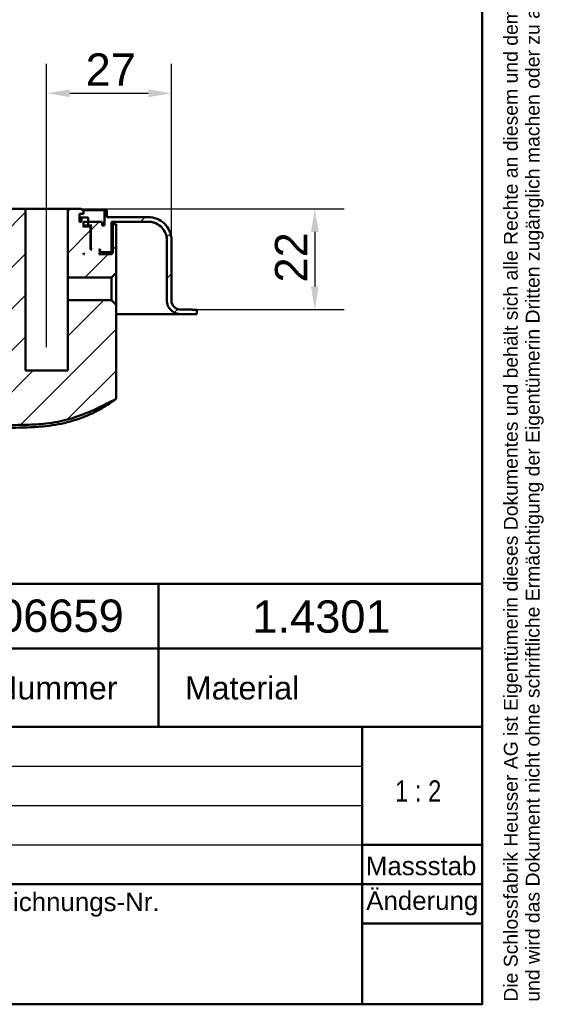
# Model space of a CAD drawing. Header units: millimetres. Extents: x 20 to 833, y 20 to 574.
# Tile 9 of 17: x 720 to 833, y 20 to 233. Entities that reach past the tile are written whole.
import ezdxf
from ezdxf.enums import TextEntityAlignment as Align

# ---------------------------------------------------------------- set-up
doc = ezdxf.new("R2010")
doc.units = ezdxf.units.MM
doc.header["$LTSCALE"] = 2
for name, color, linetype, lineweight in [('Bemaßungen(DIN)', 7, 'Continuous', 25), ('Mittellinie(DIN)', 7, 'Continuous', 25), ('Sichtbare Kanten(DIN)', 7, 'Continuous', 50), ('Skizziergeometrie(DIN)', 7, 'Continuous', 50), ('Skizzierlinie(DIN)', 7, 'Continuous', 25), ('Symbole(DIN)', 7, 'Continuous', 25)]:
    doc.layers.add(name, color=color, linetype=linetype, lineweight=lineweight)
doc.layers.add('Schraffur', color=179, linetype='Continuous', lineweight=9, true_color=0x1e1e47)
doc.styles.add('Aktuell-DIN', font='arial.ttf')
doc.styles.add('STANDARD-DIN~0', font='arial.ttf')
doc.styles.add('Textstil10', font='arial.ttf')
doc.styles.add('Textstil41', font='arial.ttf', dxfattribs={"width": 0.8})
doc.styles.add('Textstil83', font='arial.ttf', dxfattribs={"width": 0.8})
doc.dimstyles.new('CAD-LAN', dxfattribs={"dimscale": 2, "dimtxt": 3.5, "dimasz": 2.5, "dimexe": 3.175, "dimexo": 0, "dimgap": 0.8, "dimtad": 1, "dimrnd": 1e-08, "dimtxsty": 'STANDARD-DIN~0', "dimcen": 0.09, "dimdle": 10, "dimclrd": 250, "dimclre": 250, "dimclrt": 250, "dimadec": 0, "dimazin": 2, "dimtfac": 1, "dimtmove": 0, "dimatfit": 3, "dimfxl": 1, "dimtolj": 1, "dimtzin": 0, "dimlwd": 25, "dimlwe": 25, "dimarcsym": 0})

# ---------------------------------------------------------------- blocks, each defined once
blk = doc.blocks.new('Ränder Standardrahmen')
at = {"layer": 'Skizziergeometrie(DIN)', "flags": 128}
blk.add_lwpolyline([(10, 10), (10, 287), (410, 287), (410, 10), (10, 10)], dxfattribs=at)
blk = doc.blocks.new('Schriftfelder Heusser')
at = {"layer": 'Skizziergeometrie(DIN)'}
for p, q in [((101, 236.92), (291, 236.92)), ((256, 229.92), (256, 236.92)), ((291, 236.92), (291, 229.92)), ((101, 229.92), (291, 229.92)), ((256, 229.92), (256, 221.42)), ((291, 229.92), (291, 191.42)), ((101, 221.42), (291, 221.42)), ((278, 221.42), (278, 191.42)), ((278, 208.67), (291, 208.67)), ((101, 204.42), (291, 204.42)), ((278, 200.17), (291, 200.17)), ((291, 191.42), (101, 191.42))]:
    blk.add_line(p, q, dxfattribs=at)
at = {"layer": 'Skizzierlinie(DIN)'}
for p, q in [((162.35, 217.17), (278, 217.17)), ((162.35, 212.92), (278, 212.92)), ((162.35, 208.67), (278, 208.67))]:
    blk.add_line(p, q, dxfattribs=at)
at = {"layer": 'Symbole(DIN)', "color": 7, "insert": (293.33, 191.7), "char_height": 1.5, "width": 182.3003, "attachment_point": 1, "rotation": 90, "line_spacing_factor": 0.944221, "style": 'Aktuell-DIN'}
blk.add_mtext('\\fArial|b0|i0;\\H1.5000;Die Schlossfabrik Heusser AG ist Eigentümerin dieses Dokumentes und behält sich alle Rechte an diesem und dem dargestellten Gegenstand vor. Der Empfänger anerkennt diese Rechte\\Pund wird das Dokument nicht ohne schriftliche Ermächtigung der Eigentümerin Dritten zugänglich machen oder zu anderen Zwecken verwenden, zu dem es ihm übergeben worden ist.\\P ', dxfattribs=at)
at = {"layer": 'Symbole(DIN)', "color": 179, "true_color": 0x262659, "style": 'Aktuell-DIN'}
for s, insert, char_height, attachment_point in [('B-Nummer', (234.74, 225.62), 2.489, 4), ('Material', (265.02, 225.62), 2.489, 5), ('\\fArial|b0|i0;\\H2.0000;Massstab', (284.39, 206.37), 2, 5), ('\\fArial|b0|i0;Zeichnungs-Nr.', (237, 203.5), 2, 1)]:
    blk.add_mtext(s, dxfattribs=dict(at, insert=insert, char_height=char_height, attachment_point=attachment_point))
at = {"layer": 'Symbole(DIN)', "color": 179, "true_color": 0x262659, "insert": (284.51, 202.33), "char_height": 2, "width": 12.1143, "attachment_point": 5, "style": 'Aktuell-DIN'}
blk.add_mtext('\\fArial|b0|i0;Änderung', dxfattribs=at)
at = {"layer": 'Symbole(DIN)', "color": 179, "true_color": 0x262659}
for tag, height, style, p in [('AUTOR', 2.49, 'Aktuell-DIN', (240.03, 219.26)), ('KONTROLLDATUM', 2, 'Textstil10', (217.42, 215.04)), ('KONTROLLIERT_VON', 2, 'Textstil10', (239.98, 215.05))]:
    blk.add_attdef(tag, text='', height=height, dxfattribs=dict(at, style=style)).set_placement(p, align=Align.MIDDLE_LEFT)
at = {"layer": 'Symbole(DIN)', "color": 179, "true_color": 0x262659, "style": 'Textstil10'}
blk.add_attdef('ERSTELLUNGSDATUM_001', (217.23, 218.29), '', height=2, dxfattribs=at)
at = {"layer": 'Symbole(DIN)', "color": 7, "style": 'Textstil83', "width": 0.8}
blk.add_attdef('Anfänglicher_Ansichtsmaßstab_001', (281.57, 213.34), '', height=2.3, dxfattribs=at)
at = {"layer": 'Symbole(DIN)', "color": 179, "true_color": 0x262659, "style": 'Textstil10'}
blk.add_attdef('PROJEKT', text='', height=2, dxfattribs=at).set_placement((217.77, 209.72), align=Align.BOTTOM_LEFT)
at = {"layer": 'Symbole(DIN)', "color": 7, "style": 'Textstil41', "width": 0.8}
blk.add_attdef('STATUS', text='', height=5, dxfattribs=at).set_placement((284.53, 195.86), align=Align.MIDDLE_CENTER)
blk = doc.blocks.new('*D24')
at = {"layer": 'Bemaßungen(DIN)', "color": 250, "linetype": 'Continuous', "lineweight": 25, "true_color": 0x3f3f3f, "transparency": 16777216}
for p, q in [((725.77, 197.12), (725.77, 223.47)), ((752.77, 185.32), (752.77, 223.47)), ((730.77, 217.12), (747.77, 217.12))]:
    blk.add_line(p, q, dxfattribs=at)
at = {"layer": 'Bemaßungen(DIN)', "color": 250, "linetype": 'Continuous', "true_color": 0x3f3f3f, "transparency": 16777216}
for points in [[(730.77, 217.95), (730.77, 216.29), (725.77, 217.12)], [(747.77, 217.95), (747.77, 216.29), (752.77, 217.12)]]:
    blk.add_solid(points, dxfattribs=at)
at = {"layer": 'Defpoints', "color": 0, "linetype": 'Continuous', "transparency": 16777216}
for p in [(752.77, 217.12), (725.77, 197.12), (752.77, 185.32)]:
    blk.add_point(p, dxfattribs=at)
at = {"layer": 'Bemaßungen(DIN)', "color": 250, "linetype": 'Continuous', "lineweight": 25, "true_color": 0x3f3f3f, "transparency": 16777216, "insert": (734.2, 225.75), "char_height": 7, "attachment_point": 1, "style": 'STANDARD-DIN~0'}
blk.add_mtext('\\A1;27', dxfattribs=at)
blk = doc.blocks.new('*D25')
at = {"layer": 'Bemaßungen(DIN)', "color": 250, "linetype": 'Continuous', "lineweight": 25, "true_color": 0x3f3f3f, "transparency": 16777216}
for p, q in [((733.27, 192.12), (790.13, 192.12)), ((783.78, 187.12), (783.78, 175.32)), ((757.27, 170.32), (790.13, 170.32))]:
    blk.add_line(p, q, dxfattribs=at)
at = {"layer": 'Bemaßungen(DIN)', "color": 250, "linetype": 'Continuous', "true_color": 0x3f3f3f, "transparency": 16777216}
for points in [[(782.94, 187.12), (784.61, 187.12), (783.78, 192.12)], [(782.94, 175.32), (784.61, 175.32), (783.78, 170.32)]]:
    blk.add_solid(points, dxfattribs=at)
at = {"layer": 'Defpoints', "color": 0, "linetype": 'Continuous', "transparency": 16777216}
for p in [(733.27, 192.12), (757.27, 170.32), (783.78, 170.32)]:
    blk.add_point(p, dxfattribs=at)
at = {"layer": 'Bemaßungen(DIN)', "color": 250, "linetype": 'Continuous', "lineweight": 25, "true_color": 0x3f3f3f, "transparency": 16777216, "insert": (775.15, 176.18), "char_height": 7, "attachment_point": 1, "rotation": 90, "style": 'STANDARD-DIN~0'}
blk.add_mtext('\\A1;22', dxfattribs=at)

msp = doc.modelspace()

# ---------------------------------------------------------------- hatches: boundary and pattern name
at = {"layer": 'Schraffur'}
h = msp.add_hatch(dxfattribs=at)
h.set_pattern_fill('ANSI31', color=256, scale=50.8, style=0)
h.set_pattern_definition([(45, (0, 0), (-4.49013, 4.49013), [])])
edge = h.paths.add_edge_path()
edge.add_line((751.774, 185.32), (751.774, 172.32))
edge.add_spline(control_points=[(751.774, 172.32), (751.774, 172.112), (751.796, 171.904), (751.88, 171.502), (751.942, 171.309), (752.18, 170.762), (752.408, 170.434), (752.968, 169.894), (753.293, 169.683), (754.007, 169.394), (754.387, 169.32), (754.774, 169.32)], knot_values=[-0.4735831, -0.4735831, -0.4735831, -0.4735831, -0.4108832, -0.4108832, -0.3500812, -0.3500812, -0.2314327, -0.2314327, -0.1160757, -0.1160757, 0, 0, 0, 0], degree=3, periodic=0)
edge.add_line((754.774, 169.32), (758.274, 169.32))
edge.add_line((758.274, 169.32), (758.274, 170.29))
edge.add_line((758.274, 170.29), (757.274, 170.29))
edge.add_line((757.274, 170.29), (757.274, 170.32))
edge.add_line((757.274, 170.32), (754.774, 170.32))
edge.add_spline(control_points=[(754.774, 170.32), (754.635, 170.32), (754.497, 170.335), (754.229, 170.391), (754.1, 170.432), (753.735, 170.591), (753.517, 170.743), (753.157, 171.117), (753.016, 171.333), (752.823, 171.809), (752.774, 172.062), (752.774, 172.32)], knot_values=[-0.3157143, -0.3157143, -0.3157143, -0.3157143, -0.2739221, -0.2739221, -0.2333875, -0.2333875, -0.1542884, -0.1542884, -0.0773838, -0.0773838, 0, 0, 0, 0], degree=3, periodic=0)
edge.add_line((752.774, 172.32), (752.774, 185.32))
edge.add_spline(control_points=[(752.774, 185.32), (752.774, 185.668), (752.739, 186.014), (752.598, 186.685), (752.495, 187.006), (752.098, 187.919), (751.718, 188.464), (750.784, 189.364), (750.243, 189.717), (749.053, 190.198), (748.419, 190.32), (747.774, 190.32)], knot_values=[-0.7893052, -0.7893052, -0.7893052, -0.7893052, -0.6848053, -0.6848053, -0.5834686, -0.5834686, -0.3857211, -0.3857211, -0.1934595, -0.1934595, 0, 0, 0, 0], degree=3, periodic=0)
edge.add_line((747.774, 190.32), (738.774, 190.32))
edge.add_line((738.774, 190.32), (738.774, 191.82))
edge.add_line((738.774, 191.82), (738.274, 191.82))
edge.add_line((738.274, 191.82), (738.274, 188.52))
edge.add_line((738.274, 188.52), (737.774, 188.52))
edge.add_line((737.774, 188.52), (737.774, 189.32))
edge.add_line((737.774, 189.32), (734.774, 189.32))
edge.add_line((734.774, 189.32), (734.774, 188.52))
edge.add_line((734.774, 188.52), (735.524, 188.52))
edge.add_line((735.524, 188.52), (735.324, 188.32))
edge.add_line((735.324, 188.32), (735.324, 183.52))
edge.add_line((735.324, 183.52), (735.524, 183.32))
edge.add_line((735.524, 183.32), (735.274, 183.32))
edge.add_line((735.274, 183.32), (735.274, 188.12))
edge.add_line((735.274, 188.12), (735.074, 188.32))
edge.add_line((735.074, 188.32), (733.974, 188.32))
edge.add_line((733.974, 188.32), (733.774, 188.12))
edge.add_line((733.774, 188.12), (733.774, 189.32))
edge.add_line((733.774, 189.32), (734.76, 189.32))
edge.add_line((734.76, 189.32), (734.76, 190.22))
edge.add_line((734.76, 190.22), (733.324, 190.22))
edge.add_line((733.324, 190.22), (733.324, 189.32))
edge.add_line((733.324, 189.32), (732.874, 189.32))
edge.add_line((732.874, 189.32), (732.874, 191.02))
edge.add_line((732.874, 191.02), (733.774, 191.02))
edge.add_line((733.774, 191.02), (733.774, 191.62))
edge.add_line((733.774, 191.62), (733.274, 192.12))
edge.add_line((733.274, 192.12), (730.324, 192.12))
edge.add_line((730.324, 192.12), (730.324, 177.279))
edge.add_line((730.324, 177.279), (739.833, 177.279))
edge.add_line((739.833, 177.279), (740.817, 178.263))
edge.add_line((740.817, 178.263), (740.817, 186.32))
edge.add_line((740.817, 186.32), (740.817, 188.82))
edge.add_line((740.817, 188.82), (740.074, 188.82))
edge.add_line((740.074, 188.82), (740.074, 182.62))
edge.add_line((740.074, 182.62), (739.774, 182.32))
edge.add_line((739.774, 182.32), (737.074, 182.32))
edge.add_line((737.074, 182.32), (737.274, 182.52))
edge.add_line((737.274, 182.52), (737.274, 183.12))
edge.add_line((737.274, 183.12), (737.074, 183.32))
edge.add_line((737.074, 183.32), (737.374, 183.32))
edge.add_line((737.374, 183.32), (737.374, 182.82))
edge.add_line((737.374, 182.82), (737.474, 182.72))
edge.add_line((737.474, 182.72), (739.574, 182.72))
edge.add_line((739.574, 182.72), (739.774, 182.92))
edge.add_line((739.774, 182.92), (739.774, 189.32))
edge.add_line((739.774, 189.32), (747.774, 189.32))
edge.add_spline(control_points=[(747.774, 189.32), (748.053, 189.32), (748.329, 189.292), (748.866, 189.179), (749.123, 189.097), (749.853, 188.779), (750.289, 188.475), (751.009, 187.728), (751.291, 187.295), (751.677, 186.344), (751.774, 185.836), (751.774, 185.32)], knot_values=[-0.6314442, -0.6314442, -0.6314442, -0.6314442, -0.5478443, -0.5478443, -0.4667749, -0.4667749, -0.3085769, -0.3085769, -0.1547676, -0.1547676, 0, 0, 0, 0], degree=3, periodic=0)
h.paths.add_polyline_path([(733.774, 182.32), (733.774, 182.52), (733.974, 182.32)], flags=0)
edge = h.paths.add_edge_path()
edge.add_line((561.774, 172.32), (561.774, 185.32))
edge.add_spline(control_points=[(561.774, 185.32), (561.774, 185.599), (561.803, 185.876), (561.915, 186.412), (561.998, 186.669), (562.316, 187.399), (562.62, 187.835), (563.367, 188.555), (563.8, 188.837), (564.751, 189.223), (565.258, 189.32), (565.774, 189.32)], knot_values=[-0.6314442, -0.6314442, -0.6314442, -0.6314442, -0.5478443, -0.5478443, -0.4667749, -0.4667749, -0.3085769, -0.3085769, -0.1547676, -0.1547676, 0, 0, 0, 0], degree=3, periodic=0)
edge.add_line((565.774, 189.32), (711.774, 189.32))
edge.add_line((711.774, 189.32), (711.774, 182.92))
edge.add_line((711.774, 182.92), (711.974, 182.72))
edge.add_line((711.974, 182.72), (714.074, 182.72))
edge.add_line((714.074, 182.72), (714.174, 182.82))
edge.add_line((714.174, 182.82), (714.174, 183.32))
edge.add_line((714.174, 183.32), (714.474, 183.32))
edge.add_line((714.474, 183.32), (714.274, 183.12))
edge.add_line((714.274, 183.12), (714.274, 182.52))
edge.add_line((714.274, 182.52), (714.474, 182.32))
edge.add_line((714.474, 182.32), (711.774, 182.32))
edge.add_line((711.774, 182.32), (711.474, 182.62))
edge.add_line((711.474, 182.62), (711.474, 188.82))
edge.add_line((711.474, 188.82), (710.631, 188.82))
edge.add_line((710.631, 188.82), (710.631, 186.32))
edge.add_line((710.631, 186.32), (710.631, 160.904))
edge.add_spline(control_points=[(710.631, 160.904), (710.631, 156.458), (710.631, 152.9), (707.103, 149.77), (703.077, 149.752), (698.043, 149.73)], knot_values=[0, 0, 0, 0, 0, 0, 1, 1, 1, 1, 1, 1], degree=5, periodic=0)
edge.add_spline(control_points=[(698.043, 149.73), (661.847, 149.572), (625.65, 149.429), (589.453, 149.558)], knot_values=[0.0000183, 0.0000183, 0.0000183, 0.0000183, 10.8591286, 10.8591286, 10.8591286, 10.8591286], degree=3, periodic=0)
edge.add_spline(control_points=[(589.453, 149.558), (582.917, 149.581), (576.957, 149.61), (570.764, 155.287), (570.737, 161.767), (570.703, 169.858)], knot_values=[0, 0, 0, 0, 0, 0, 1, 1, 1, 1, 1, 1], degree=5, periodic=0)
edge.add_spline(control_points=[(570.703, 169.858), (570.673, 177.155), (570.656, 181.042), (570.655, 184.407)], knot_values=[0, 0, 0, 0, 1.0033721, 1.0033721, 1.0033721, 1.0033721], weights=[1.044297, 1.00552, 1.0006869, 1.0000845], degree=3, periodic=0)
edge.add_spline(control_points=[(570.655, 184.407), (570.655, 184.973), (570.655, 185.48), (570.342, 185.82), (569.82, 185.82), (569.244, 185.82)], knot_values=[0, 0, 0, 0, 0, 0, 1, 1, 1, 1, 1, 1], degree=5, periodic=0)
edge.add_line((569.244, 185.82), (567.654, 185.82))
edge.add_spline(control_points=[(567.654, 185.82), (567.549, 185.82), (567.441, 185.82), (567.308, 185.783), (567.27, 185.767), (567.205, 185.721), (567.179, 185.693), (567.131, 185.619), (567.115, 185.571), (567.089, 185.439), (567.089, 185.346), (567.089, 185.255)], knot_values=[-0.0997525, -0.0997525, -0.0997525, -0.0997525, -0.0687231, -0.0687231, -0.0556331, -0.0556331, -0.0432165, -0.0432165, -0.0273736, -0.0273736, -0.0000528, -0.0000528, -0.0000528, -0.0000528], degree=3, periodic=0)
edge.add_spline(control_points=[(567.089, 185.255), (567.088, 183.337), (567.085, 181.506), (567.079, 179.579), (567.073, 177.63), (567.065, 175.624), (567.057, 173.686), (567.052, 172.4), (567.046, 171.115), (567.041, 169.829)], knot_values=[0, 0, 0, 0, 0.4082996, 0.4082996, 0.4082996, 0.82096, 0.82096, 0.82096, 1.0946134, 1.0946134, 1.0946134, 1.0946134], degree=3, periodic=0)
edge.add_spline(control_points=[(567.041, 169.829), (567.036, 168.693), (567.029, 167.554), (567.057, 166.34), (567.085, 165.126), (567.148, 164.059), (567.235, 163.141), (567.41, 161.304), (567.693, 159.808), (568.096, 158.399), (569.71, 152.762), (573.332, 148.879), (578.624, 147.116), (579.946, 146.675), (581.352, 146.361), (583.079, 146.159), (583.942, 146.058), (584.945, 145.983), (586.086, 145.943), (587.228, 145.902), (588.299, 145.899), (589.369, 145.894)], knot_values=[0, 0, 0, 0, 0.2406476, 0.2406476, 0.2406476, 0.4812952, 0.4812952, 0.4812952, 0.9625904, 0.9625904, 0.9625904, 2.8877711, 2.8877711, 2.8877711, 3.3690663, 3.3690663, 3.3690663, 3.6097139, 3.6097139, 3.6097139, 3.8503615, 3.8503615, 3.8503615, 3.8503615], degree=3, periodic=0)
edge.add_line((589.369, 145.894), (716.842, 145.348))
edge.add_spline(control_points=[(716.842, 145.348), (718.308, 145.341), (719.775, 145.334), (721.335, 145.378), (722.894, 145.422), (724.276, 145.512), (725.631, 145.667)], knot_values=[0, 0, 0, 0, 0.4403832, 0.4403832, 0.4403832, 0.8807664, 0.8807664, 0.8807664, 0.8807664], degree=3, periodic=0)
edge.add_spline(control_points=[(725.631, 145.667), (727.411, 145.87), (729.021, 146.175), (730.535, 146.596)], knot_values=[0, 0, 0, 0, 0.5001725, 0.5001725, 0.5001725, 0.5001725], degree=3, periodic=0)
edge.add_spline(control_points=[(730.535, 146.596), (732.07, 147.022), (733.75, 147.637), (735.576, 148.442)], knot_values=[0, 0, 0, 0, 0.5374565, 0.5374565, 0.5374565, 0.5374565], degree=3, periodic=0)
edge.add_spline(control_points=[(735.576, 148.442), (736.04, 148.646), (736.374, 148.8), (736.777, 148.996), (737.18, 149.192), (737.575, 149.394), (737.968, 149.597), (738.066, 149.647), (738.165, 149.698), (738.263, 149.749), (738.558, 149.901), (738.854, 150.053), (739.151, 150.201), (739.201, 150.226), (739.25, 150.25), (739.3, 150.274), (739.35, 150.299), (739.399, 150.323), (739.449, 150.347), (739.699, 150.467), (739.95, 150.583), (740.207, 150.69), (740.259, 150.711), (740.31, 150.732), (740.36, 150.752)], knot_values=[0, 0, 0, 0, 0.1300988, 0.1300988, 0.1300988, 0.2601975, 0.2601975, 0.2601975, 0.2927222, 0.2927222, 0.2927222, 0.3902963, 0.3902963, 0.3902963, 0.4065586, 0.4065586, 0.4065586, 0.422821, 0.422821, 0.422821, 0.5041327, 0.5041327, 0.5041327, 0.5203951, 0.5203951, 0.5203951, 0.5203951], degree=3, periodic=0)
edge.add_spline(control_points=[(740.36, 150.752), (740.453, 150.789), (740.544, 150.823), (740.66, 150.898), (740.696, 150.93), (740.758, 151.01), (740.779, 151.056), (740.817, 151.199), (740.817, 151.304), (740.817, 151.408)], knot_values=[-0.0935252, -0.0935252, -0.0935252, -0.0935252, -0.0642653, -0.0642653, -0.0483657, -0.0483657, -0.0312512, -0.0312512, 0, 0, 0, 0], degree=3, periodic=0)
edge.add_line((740.817, 151.408), (740.817, 171.378))
edge.add_line((740.817, 171.378), (739.833, 172.362))
edge.add_line((739.833, 172.362), (730.324, 172.362))
edge.add_line((730.324, 172.362), (730.324, 157.12))
edge.add_line((730.324, 157.12), (721.224, 157.12))
edge.add_line((721.224, 157.12), (721.224, 192.12))
edge.add_line((721.224, 192.12), (718.274, 192.12))
edge.add_line((718.274, 192.12), (717.774, 191.62))
edge.add_line((717.774, 191.62), (717.774, 191.02))
edge.add_line((717.774, 191.02), (718.674, 191.02))
edge.add_line((718.674, 191.02), (718.674, 189.32))
edge.add_line((718.674, 189.32), (718.224, 189.32))
edge.add_line((718.224, 189.32), (718.224, 190.22))
edge.add_line((718.224, 190.22), (716.788, 190.22))
edge.add_line((716.788, 190.22), (716.788, 189.32))
edge.add_line((716.788, 189.32), (717.774, 189.32))
edge.add_line((717.774, 189.32), (717.774, 188.12))
edge.add_line((717.774, 188.12), (717.574, 188.32))
edge.add_line((717.574, 188.32), (716.474, 188.32))
edge.add_line((716.474, 188.32), (716.274, 188.12))
edge.add_line((716.274, 188.12), (716.274, 183.32))
edge.add_line((716.274, 183.32), (716.024, 183.32))
edge.add_line((716.024, 183.32), (716.224, 183.52))
edge.add_line((716.224, 183.52), (716.224, 188.32))
edge.add_line((716.224, 188.32), (716.024, 188.52))
edge.add_line((716.024, 188.52), (716.774, 188.52))
edge.add_line((716.774, 188.52), (716.774, 189.32))
edge.add_line((716.774, 189.32), (713.774, 189.32))
edge.add_line((713.774, 189.32), (713.774, 188.52))
edge.add_line((713.774, 188.52), (713.274, 188.52))
edge.add_line((713.274, 188.52), (713.274, 191.82))
edge.add_line((713.274, 191.82), (712.774, 191.82))
edge.add_line((712.774, 191.82), (712.774, 190.32))
edge.add_line((712.774, 190.32), (565.774, 190.32))
edge.add_spline(control_points=[(565.774, 190.32), (565.427, 190.32), (565.08, 190.285), (564.41, 190.144), (564.088, 190.041), (563.176, 189.644), (562.631, 189.264), (561.731, 188.33), (561.378, 187.789), (560.896, 186.599), (560.774, 185.965), (560.774, 185.32)], knot_values=[-0.7893052, -0.7893052, -0.7893052, -0.7893052, -0.6848053, -0.6848053, -0.5834686, -0.5834686, -0.3857211, -0.3857211, -0.1934595, -0.1934595, 0, 0, 0, 0], degree=3, periodic=0)
edge.add_line((560.774, 185.32), (560.774, 172.32))
edge.add_spline(control_points=[(560.774, 172.32), (560.774, 172.181), (560.76, 172.043), (560.704, 171.775), (560.663, 171.646), (560.504, 171.281), (560.352, 171.063), (559.978, 170.703), (559.762, 170.562), (559.286, 170.369), (559.032, 170.32), (558.774, 170.32)], knot_values=[-0.3157221, -0.3157221, -0.3157221, -0.3157221, -0.2739221, -0.2739221, -0.2333875, -0.2333875, -0.1542884, -0.1542884, -0.0773838, -0.0773838, -0.0000019, -0.0000019, -0.0000019, -0.0000019], degree=3, periodic=0)
edge.add_line((558.774, 170.32), (544.274, 170.32))
edge.add_line((544.274, 170.32), (544.274, 169.32))
edge.add_line((544.274, 169.32), (558.774, 169.32))
edge.add_spline(control_points=[(558.774, 169.32), (558.983, 169.32), (559.191, 169.342), (559.593, 169.426), (559.786, 169.488), (560.333, 169.726), (560.66, 169.954), (561.2, 170.515), (561.412, 170.839), (561.701, 171.553), (561.774, 171.933), (561.774, 172.32)], knot_values=[-0.4735831, -0.4735831, -0.4735831, -0.4735831, -0.4108832, -0.4108832, -0.3500812, -0.3500812, -0.2314327, -0.2314327, -0.1160757, -0.1160757, 0, 0, 0, 0], degree=3, periodic=0)
h.paths.add_polyline_path([(717.774, 182.52), (717.774, 182.32), (717.574, 182.32)], flags=0)

# ---------------------------------------------------------------- linework, layer by layer
at = {"layer": 'Mittellinie(DIN)', "linetype": 'Continuous'}
msp.add_line((725.774, 162.2), (725.774, 197.12), dxfattribs=at)
at = {"layer": 'Sichtbare Kanten(DIN)'}
for p, q in [((721.224, 192.12), (718.274, 192.12)), ((721.224, 157.12), (721.224, 192.12)), ((730.324, 192.12), (721.224, 192.12)), ((733.274, 192.12), (730.324, 192.12)), ((730.324, 192.12), (730.324, 177.279)), ((733.774, 191.62), (733.274, 192.12)), ((733.574, 191.82), (738.274, 191.82)), ((738.774, 191.82), (738.274, 191.82)), ((738.274, 191.82), (738.274, 188.52)), ((738.774, 190.32), (738.774, 191.82)), ((732.874, 189.32), (732.874, 191.02)), ((732.874, 191.02), (733.774, 191.02)), ((733.324, 190.22), (732.874, 190.22)), ((734.76, 190.22), (733.324, 190.22)), ((733.324, 190.22), (733.324, 189.32)), ((733.774, 191.02), (733.774, 191.62)), ((734.76, 189.32), (734.76, 190.22)), ((747.774, 190.32), (738.774, 190.32)), ((733.324, 189.32), (732.874, 189.32)), ((733.774, 188.12), (733.774, 189.32)), ((733.774, 189.32), (734.76, 189.32)), ((734.774, 188.52), (733.774, 188.52)), ((733.974, 188.32), (733.774, 188.12)), ((733.974, 188.32), (733.774, 188.32)), ((735.074, 188.32), (733.974, 188.32)), ((734.76, 189.32), (734.774, 189.32)), ((737.774, 189.32), (734.774, 189.32)), ((734.774, 189.32), (734.774, 188.52)), ((734.774, 188.52), (735.524, 188.52)), ((735.274, 188.12), (735.074, 188.32)), ((735.074, 188.32), (735.324, 188.32)), ((735.274, 183.32), (735.274, 188.12)), ((735.524, 188.52), (735.324, 188.32)), ((735.324, 188.32), (735.324, 183.52)), ((737.774, 188.52), (737.774, 189.32)), ((738.274, 188.52), (737.774, 188.52)), ((739.774, 182.92), (739.774, 189.32)), ((739.774, 189.32), (747.774, 189.32)), ((740.074, 188.82), (739.774, 188.82)), ((740.817, 188.82), (740.074, 188.82)), ((740.074, 188.82), (740.074, 182.62)), ((740.817, 186.32), (740.817, 188.82)), ((740.817, 178.263), (740.817, 186.32)), ((740.817, 186.32), (740.817, 178.263)), ((735.324, 183.52), (735.274, 183.52)), ((735.524, 183.32), (735.274, 183.32)), ((735.324, 183.52), (735.524, 183.32)), ((737.274, 183.12), (737.074, 183.32)), ((737.074, 183.32), (737.374, 183.32)), ((737.374, 183.32), (737.374, 182.82)), ((751.774, 185.32), (751.774, 172.32)), ((752.774, 172.32), (752.774, 185.32)), ((752.774, 185.32), (752.774, 185.32)), ((752.774, 172.32), (752.774, 185.32)), ((733.774, 182.32), (733.774, 182.52)), ((733.774, 182.52), (733.974, 182.32)), ((733.974, 182.32), (733.774, 182.32)), ((737.074, 182.32), (737.274, 182.52)), ((739.774, 182.32), (737.074, 182.32)), ((737.274, 182.52), (737.274, 183.12)), ((737.374, 182.82), (737.274, 182.82)), ((737.274, 182.72), (737.474, 182.72)), ((740.074, 182.62), (737.274, 182.62)), ((737.374, 182.82), (737.474, 182.72)), ((737.474, 182.72), (739.574, 182.72)), ((739.574, 182.72), (739.774, 182.92)), ((740.074, 182.62), (739.774, 182.32)), ((730.324, 177.279), (739.833, 177.279)), ((730.324, 177.279), (730.324, 172.362)), ((739.833, 177.279), (740.817, 178.263)), ((739.833, 177.279), (739.833, 172.362)), ((739.833, 172.362), (730.324, 172.362)), ((730.324, 172.362), (730.324, 157.12)), ((740.817, 171.378), (739.833, 172.362)), ((740.817, 151.408), (740.817, 171.378)), ((740.817, 171.378), (740.817, 151.408)), ((754.774, 169.32), (740.817, 169.32)), ((757.274, 170.32), (754.774, 170.32)), ((754.774, 169.32), (758.274, 169.32)), ((757.274, 170.29), (757.274, 170.32)), ((757.274, 170.29), (757.274, 170.32)), ((758.274, 170.29), (757.274, 170.29)), ((758.274, 169.32), (758.274, 170.29)), ((758.274, 169.32), (758.274, 170.29)), ((730.324, 157.12), (721.224, 157.12))]:
    msp.add_line(p, q, dxfattribs=at)
for points, knots in [([(752.774, 185.32), (752.774, 185.668), (752.739, 186.014), (752.598, 186.685), (752.495, 187.006), (752.098, 187.919), (751.718, 188.464), (750.784, 189.364), (750.243, 189.717), (749.053, 190.198), (748.419, 190.32), (747.774, 190.32)], [-0.78930523, -0.78930523, -0.78930523, -0.78930523, -0.68480532, -0.68480532, -0.58346864, -0.58346864, -0.38572109, -0.38572109, -0.19345948, -0.19345948, 0, 0, 0, 0]), ([(747.774, 189.32), (748.053, 189.32), (748.329, 189.292), (748.866, 189.179), (749.123, 189.097), (749.853, 188.779), (750.289, 188.475), (751.009, 187.728), (751.291, 187.295), (751.677, 186.344), (751.774, 185.836), (751.774, 185.32)], [-0.63144419, -0.63144419, -0.63144419, -0.63144419, -0.54784426, -0.54784426, -0.46677491, -0.46677491, -0.30857687, -0.30857687, -0.15476758, -0.15476758, 0, 0, 0, 0]), ([(725.626, 145.105), (721.272, 144.607), (716.865, 144.786), (705.146, 144.837), (697.81, 144.868), (668.466, 144.994), (646.458, 145.088), (616.197, 145.218), (607.944, 145.253), (593.498, 145.316), (587.202, 144.715), (579.862, 146.144), (578.614, 146.498), (575.423, 147.793), (573.54, 149.013), (570.789, 151.754), (569.759, 153.188), (568.156, 156.294), (567.578, 157.999), (566.732, 161.847), (566.555, 164.031), (566.406, 169.822), (566.496, 173.447), (566.514, 178.529), (566.519, 179.988), (566.525, 182.176), (566.527, 182.906), (566.526, 184), (566.524, 184.365), (566.529, 184.825), (566.531, 184.921), (566.537, 185.127), (566.543, 185.239), (566.565, 185.386), (566.575, 185.431), (566.611, 185.553), (566.645, 185.619), (566.731, 185.718), (566.783, 185.755), (566.892, 185.795), (566.939, 185.806), (567.023, 185.816), (567.057, 185.819), (567.111, 185.821), (567.131, 185.821), (567.172, 185.822), (567.193, 185.822), (567.214, 185.822)], [0, 0, 0, 0, 1.3147732, 1.3147732, 3.5156069, 3.5156069, 10.1181079, 10.1181079, 12.5940457, 12.5940457, 14.4517512, 14.4517512, 14.8372417, 14.8372417, 15.4848677, 15.4848677, 16.0022412, 16.0022412, 16.5333209, 16.5333209, 17.1842684, 17.1842684, 18.2712861, 18.2712861, 18.7090006, 18.7090006, 18.9277979, 18.9277979, 19.037268, 19.037268, 19.0659314, 19.0659314, 19.1002429, 19.1002429, 19.1167144, 19.1167144, 19.1500843, 19.1500843, 19.1808225, 19.1808225, 19.1996381, 19.1996381, 19.21058, 19.21058, 19.2165994, 19.2165994, 19.2229076, 19.2229076, 19.2229076, 19.2229076]), ([(740.817, 178.263), (740.817, 178.263), (740.817, 178.263), (740.817, 178.263), (740.816, 178.176), (740.811, 177.82), (740.807, 177.553), (740.8, 176.939), (740.796, 176.553), (740.791, 175.708), (740.79, 175.25), (740.79, 174.82), (740.79, 174.39), (740.791, 173.931), (740.796, 173.085), (740.8, 172.698), (740.807, 172.085), (740.811, 171.819), (740.816, 171.465), (740.817, 171.378), (740.817, 171.378), (740.817, 171.378), (740.817, 171.378)], [1.55009, 1.55009, 1.55009, 1.55009, 1.5501229, 1.5501229, 1.6796868, 1.6796868, 1.8092507, 1.8092507, 1.9380413, 1.9380413, 2.0668318, 2.0668318, 2.0668318, 2.1958916, 2.1958916, 2.3249514, 2.3249514, 2.4542456, 2.4542456, 2.5835399, 2.5835399, 2.5835728, 2.5835728, 2.5835728, 2.5835728]), ([(751.774, 172.32), (751.774, 172.112), (751.796, 171.904), (751.88, 171.502), (751.942, 171.309), (752.18, 170.762), (752.408, 170.434), (752.968, 169.894), (753.293, 169.683), (754.007, 169.394), (754.387, 169.32), (754.774, 169.32)], [-0.47358314, -0.47358314, -0.47358314, -0.47358314, -0.41088319, -0.41088319, -0.35008119, -0.35008119, -0.23143265, -0.23143265, -0.11607569, -0.11607569, 0, 0, 0, 0]), ([(754.774, 170.32), (754.635, 170.32), (754.497, 170.335), (754.229, 170.391), (754.1, 170.432), (753.735, 170.591), (753.517, 170.743), (753.157, 171.117), (753.016, 171.333), (752.823, 171.809), (752.774, 172.062), (752.774, 172.32)], [-0.31571434, -0.31571434, -0.31571434, -0.31571434, -0.27392213, -0.27392213, -0.23338746, -0.23338746, -0.15428844, -0.15428844, -0.07738379, -0.07738379, 0, 0, 0, 0]), ([(740.36, 150.752), (740.453, 150.789), (740.544, 150.823), (740.66, 150.898), (740.696, 150.93), (740.758, 151.01), (740.779, 151.056), (740.817, 151.199), (740.817, 151.304), (740.817, 151.408)], [-0.093525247, -0.093525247, -0.093525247, -0.093525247, -0.064265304, -0.064265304, -0.048365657, -0.048365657, -0.03125125, -0.03125125, 0, 0, 0, 0]), ([(740.654, 150.897), (740.654, 150.896), (740.651, 150.894), (740.64, 150.886), (740.622, 150.871), (740.573, 150.834), (740.537, 150.805), (740.301, 150.625), (740.046, 150.431), (739.231, 149.874), (738.708, 149.536), (737.593, 148.881), (737.023, 148.566), (735.709, 147.901), (734.941, 147.548), (733.094, 146.798), (731.987, 146.423), (729.157, 145.63), (727.395, 145.307), (725.626, 145.105)], [0.1270288, 0.1270288, 0.1270288, 0.1270288, 0.231747, 0.231747, 0.5607876, 0.5607876, 0.8078686, 0.8078686, 1.1211211, 1.1211211, 1.3900415, 1.3900415, 1.608894, 1.608894, 1.8669623, 1.8669623, 2.2153076, 2.2153076, 2.7492385, 2.7492385, 2.7492385, 2.7492385]), ([(735.576, 148.442), (736.04, 148.646), (736.374, 148.8), (736.777, 148.996), (737.18, 149.192), (737.575, 149.394), (737.968, 149.597), (738.066, 149.647), (738.165, 149.698), (738.263, 149.749), (738.558, 149.901), (738.854, 150.053), (739.151, 150.201), (739.201, 150.226), (739.25, 150.25), (739.3, 150.274), (739.35, 150.299), (739.399, 150.323), (739.449, 150.347), (739.699, 150.467), (739.95, 150.583), (740.207, 150.69), (740.259, 150.711), (740.31, 150.732), (740.36, 150.752)], [0, 0, 0, 0, 0.13009876, 0.13009876, 0.13009876, 0.26019753, 0.26019753, 0.26019753, 0.29272222, 0.29272222, 0.29272222, 0.39029629, 0.39029629, 0.39029629, 0.40655864, 0.40655864, 0.40655864, 0.42282098, 0.42282098, 0.42282098, 0.50413271, 0.50413271, 0.50413271, 0.52039505, 0.52039505, 0.52039505, 0.52039505]), ([(725.631, 145.667), (724.276, 145.512), (722.894, 145.422), (721.335, 145.378), (719.775, 145.334), (718.308, 145.341), (716.842, 145.348)], [0, 0, 0, 0, 0.44038321, 0.44038321, 0.44038321, 0.88076642, 0.88076642, 0.88076642, 0.88076642])]:
    msp.add_open_spline(points, degree=3, knots=knots, dxfattribs=at)
for points in [[(730.535, 146.596), (732.07, 147.022), (733.75, 147.637), (735.576, 148.442)], [(730.535, 146.596), (729.021, 146.175), (727.411, 145.87), (725.631, 145.667)]]:
    msp.add_open_spline(points, degree=3, dxfattribs=at)

# ---------------------------------------------------------------- block references
at = {"xscale": 2, "yscale": 2, "zscale": 2}
msp.add_blockref('Ränder Standardrahmen', (0, 0), dxfattribs=at)
ref = msp.add_blockref('Schriftfelder Heusser', (238, -362.833), dxfattribs=dict(xscale=2, yscale=2, zscale=2))
ref.add_attrib('Anfänglicher_Ansichtsmaßstab_001', '1 : 2', (801.136, 63.856), dxfattribs={"layer": 'Symbole(DIN)', "color": 7, "height": 4.6, "style": 'Textstil83', "width": 0.8})

# ---------------------------------------------------------------- texts
at = {"layer": 'Symbole(DIN)', "color": 7, "char_height": 7, "attachment_point": 1, "style": 'Aktuell-DIN'}
for s, insert, width in [('{\\fArial|b0|i0;\\H7.0000;206659}', (709.83, 107.58), 32.62043), ('{\\fArial|b0|i0;\\H7.0000;1.4301}', (770.274, 107.401), 29.89939)]:
    msp.add_mtext(s, dxfattribs=dict(at, insert=insert, width=width))

# ---------------------------------------------------------------- dimensions: what is measured, and where the dimension line sits
at = {"layer": 'Bemaßungen(DIN)', "color": 250, "linetype": 'Continuous', "lineweight": 25, "true_color": 0x3f3f3f}
for base, p1, p2, angle, override, picture, middle in [((752.774, 217.12), (725.774, 197.12), (752.774, 185.32), 180, {"dimgap": 0.8, "dimdec": 2, "dimtol": 0, "dimlim": 0, "dimtp": 0, "dimtm": 0, "dimtdec": 2, "dimtofl": 0, "dimatfit": 1}, '*D24', (739.274, 217.12)), ((783.776, 170.32), (733.274, 192.12), (757.274, 170.32), 90, {"dimgap": 0.8, "dimdec": 0, "dimtol": 0, "dimlim": 0, "dimtp": 0, "dimtm": 0, "dimtdec": 2, "dimtofl": 0, "dimatfit": 1}, '*D25', (783.776, 181.22))]:
    dim = msp.add_linear_dim(base=base, p1=p1, p2=p2, angle=angle, dimstyle='CAD-LAN', override=override, dxfattribs=at)
    dim.commit()
    dim.dimension.update_dxf_attribs({"geometry": picture, "text_midpoint": middle, "dimtype": 160})

doc.saveas('drawing.dxf')
